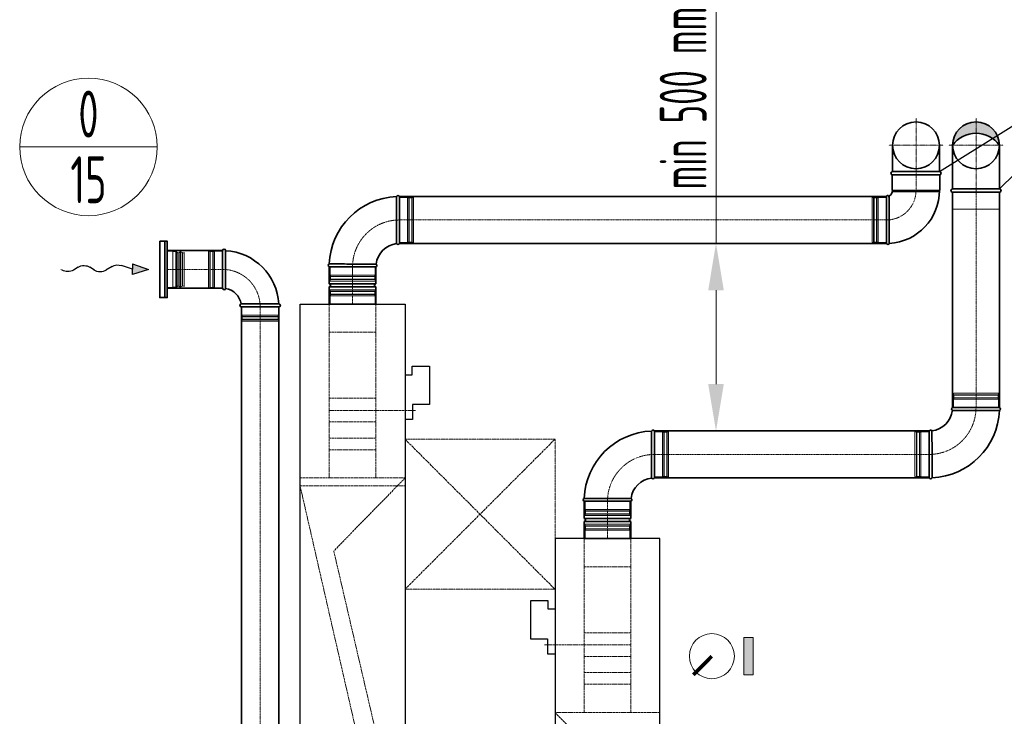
# Model space of a CAD drawing. Header units: millimetres. Extents: x 15940 to 92175, y -24684 to 227664.
# Tile 12 of 132: x 48393 to 51019, y -18989 to -17132. Entities that reach past the tile are written whole.
import ezdxf
from ezdxf.enums import TextEntityAlignment as Align

# ---------------------------------------------------------------- set-up
doc = ezdxf.new("R2010")
doc.units = ezdxf.units.MM
doc.header["$LTSCALE"] = 0.05
for name, pattern in [('ACAD_ISO02W100', [15, 12, -3]), ('ACAD_ISO05W100', [33, 24, -3, 0, -3, 0, -3]), ('ACAD_ISO10W100', [18, 12, -3, 0, -3])]:
    doc.linetypes.add(name, pattern=pattern)
doc.layers.get('0').update_dxf_attribs({"lineweight": 5})
for name, color, linetype, lineweight in [('UT_KOTY - DIMENZE', 7, 'Continuous', 5), ('VZT_01 SUP (PŘÍVOD) - OBRYS', 5, 'Continuous', 35), ('VZT_02 SUP (PŘÍVOD) - OSA', 5, 'ACAD_ISO10W100', 5), ('VZT_05 ETA (ODVOD) - OBRYS', 6, 'Continuous', 35), ('VZT_06 ETA (ODVOD) - OSA', 6, 'ACAD_ISO10W100', 5), ('VZT_21 ZAŘÍZENÍ - OBRYS', 1, 'Continuous', 30), ('VZT_22 ZAŘÍZENÍ - DETAIL', 8, 'Continuous', 5), ('VZT_30 DISTRIBUČNÍ PRVKY - OBRYS', 1, 'Continuous', 35), ('VZT_50 POPIS - OBECNE', 7, 'Continuous', 13), ('VZT_52 POPIS - DISTRIBUCE', 7, 'Continuous', 5), ('VZT_60_KOTY - DIMENZE', 7, 'Continuous', 5), ('VZT_KOTY - DIMENZE', 7, 'Continuous', 5), ('VZT_POPIS - OBECNE', 7, 'Continuous', 5), ('VZT_POŽADAVKY NA STAVBU - PODHLEDY', 4, 'ACAD_ISO05W100', 5)]:
    doc.layers.add(name, color=color, linetype=linetype, lineweight=lineweight)
doc.layers.add('VZT_03 SUP (PŘÍVOD) - NETISK', color=8, linetype='ACAD_ISO02W100', lineweight=5, plot=False)
doc.layers.add('VZT_07 ETA (ODVOD) - NETISK', color=8, linetype='ACAD_ISO02W100', lineweight=5, plot=False)
doc.styles.add('ISOCP 2.5', font='isocp.shx', dxfattribs={"width": 0.6, "height": 2.5})
doc.styles.add('JS', font='isocp.shx', dxfattribs={"width": 0.6, "height": 125})

msp = doc.modelspace()

# ---------------------------------------------------------------- hatches: boundary and pattern name
at = {"layer": 'VZT_01 SUP (PŘÍVOD) - OBRYS'}
h = msp.add_hatch(color=256, dxfattribs=at)
h.dxf.hatch_style = 1
h.paths.add_polyline_path([(50881.3, -17466.7, -0.242708), (50943.8, -17434.5), (50943.8, -17404.2, 0.414214)])
h.paths.add_polyline_path([(50943.8, -17404.2), (50943.8, -17434.5, -0.242708), (51006.3, -17466.7, 0.414214)])
at = {"layer": 'VZT_POPIS - OBECNE'}
h = msp.add_hatch(color=256, dxfattribs=at)
h.dxf.hatch_style = 1
h.paths.add_polyline_path([(50349.2, -18878.5), (50349.2, -18778.5), (50324.2, -18778.5), (50324.2, -18878.5)])

# ---------------------------------------------------------------- linework, layer by layer
at = {"color": 8, "lineweight": 5}
for points in [[(48786.8, -17749), (48801.8, -17749), (48801.8, -17846), (48786.8, -17846)], [(48786.8, -17749), (48786.8, -17846)], [(48809.6, -17750), (48809.6, -17797.5)], [(48812.3, -17752), (48812.3, -17797.5)], [(48827.8, -17753.8), (48831.8, -17752.3), (48831.8, -17797.5)], [(48815.9, -17753.6), (48815.9, -17797.5)], [(48827.6, -17752.8), (48827.6, -17797.5)], [(48809.6, -17845), (48809.6, -17797.5)], [(48812.3, -17843.1), (48812.3, -17797.5)], [(48815.9, -17841.4), (48815.9, -17797.5)], [(48827.6, -17842.2), (48827.6, -17797.5)], [(48827.8, -17841.2), (48831.8, -17842.7), (48831.8, -17797.5)]]:
    msp.add_lwpolyline(points, dxfattribs=at)
for points in [[(48801.8, -17750), (48809.6, -17750, -0.291473), (48812, -17751.5, -0.291473)], [(48821.7, -17745.4), (48820.2, -17751.3, 0.058981), (48820.2, -17752), (48820.2, -17797.5)], [(48821.7, -17745.4), (48823.1, -17751.1, -0.060863), (48823.2, -17751.8), (48823.2, -17797.5)], [(48821.7, -17849.6), (48820.2, -17843.7, -0.058981), (48820.2, -17843.1), (48820.2, -17797.5)], [(48821.7, -17849.6), (48823.1, -17843.9, 0.060863), (48823.2, -17843.3), (48823.2, -17797.5)], [(48801.8, -17845), (48809.6, -17845, 0.291473), (48812, -17843.5, 0.291473)]]:
    msp.add_lwpolyline(points, format="xyb", dxfattribs=at)
for centre, radius, start, end in [((48815.5, -17749.8), 3.88, 207.4993, 276.6735), ((48822.3, -17761.9), 10.5, 59.7176, 127.8378), ((48815.5, -17845.3), 3.88, 83.3265, 152.5007), ((48822.3, -17833.2), 10.5, 232.1622, 300.2824)]:
    msp.add_arc(centre, radius, start, end, dxfattribs=at)
at = {"layer": 'UT_KOTY - DIMENZE'}
for p, q in [((50250.3, -17728.2), (50250.3, -17078)), ((50250.3, -18103.2), (50250.3, -17853.2))]:
    msp.add_line(p, q, dxfattribs=at)
for points in [[(50229.5, -17853.2), (50271.2, -17853.2), (50250.3, -17728.2)], [(50229.5, -18103.2), (50271.2, -18103.2), (50250.3, -18228.2)]]:
    msp.add_solid(points, dxfattribs=at)
at = {"layer": 'VZT_01 SUP (PŘÍVOD) - OBRYS'}
for p, q in [((51006.3, -18165.7), (50881.3, -18165.7)), ((50085.9, -18353.2), (50085.9, -18228.2)), ((50818.8, -18228.2), (50818.8, -18353.2)), ((49898.4, -18415.7), (50023.4, -18415.7)), ((49898.4, -18461.2), (49898.4, -18415.7)), ((49898.4, -18415.7), (50023.4, -18415.7)), ((50023.4, -18461.2), (50023.4, -18415.7)), ((49898.4, -18461.2), (50023.4, -18461.2)), ((49898.4, -18469.2), (50023.4, -18469.2)), ((49898.4, -18514.7), (49898.4, -18469.2)), ((50023.4, -18514.7), (50023.4, -18469.2)), ((49898.4, -18514.7), (50023.4, -18514.7))]:
    msp.add_line(p, q, dxfattribs=at)
for points in [[(50881.3, -17582.7), (50881.3, -17466.7)], [(51006.3, -17582.7), (51006.3, -17466.7)], [(50881.3, -17582.7), (51006.3, -17582.7)], [(50881.3, -18165.7), (50881.3, -17591.7)], [(50881.3, -17591.7), (51006.3, -17591.7)], [(51006.3, -18165.7), (51006.3, -17591.7)], [(50084.2, -18228.2), (50818.8, -18228.2)], [(50084.2, -18353.2), (50818.8, -18353.2)]]:
    msp.add_lwpolyline(points, dxfattribs=at)
msp.add_circle((50943.8, -17466.7), 62.5, dxfattribs=at)
for centre, radius, start, end in [((50943.8, -17511.2), 76.7, 35.4307, 144.5693), ((50881.3, -17587.2), 4.5, 90, 270), ((51006.3, -17587.2), 4.5, 270, 90), ((50883, -18169.6), 4.17, 113.4678, 239.7019), ((51004.7, -18169.6), 4.17, 291.1072, 66.5322), ((50818.8, -18165.7), 62.5, 276.8302, 353.1698), ((50818.8, -18165.7), 187.5, 272.3607, 357.6393), ((50085.9, -18415.7), 187.5, 92.3607, 177.6393), ((50082.1, -18229.9), 4.17, 23.4678, 158.8928), ((50822.7, -18229.9), 4.17, 30.2981, 156.5322), ((50085.9, -18415.7), 62.5, 96.8302, 173.1698), ((50082.1, -18351.6), 4.17, 210.2981, 336.5322), ((50822.7, -18351.6), 4.17, 203.4678, 338.8928), ((49900.1, -18411.9), 4.17, 111.1072, 246.5322), ((50021.7, -18411.9), 4.17, 293.4678, 59.7019), ((49898.4, -18465.2), 4, 270, 90), ((50023.4, -18465.2), 4, 90, 270)]:
    msp.add_arc(centre, radius, start, end, dxfattribs=at)
for points, knots in [([(50880.9, -18173.2), (50880.9, -18173.2), (50881, -18173.2), (50881.3, -18173.2), (50881.6, -18173.2), (50882.7, -18173.2), (50883.4, -18173.2), (50886.6, -18173.2), (50889.7, -18173.2), (50898.7, -18173.3), (50904.8, -18173.3), (50918.9, -18173.3), (50926.8, -18173.4), (50943, -18173.4), (50951.2, -18173.4), (50967.1, -18173.4), (50974.5, -18173.4), (50987.7, -18173.4), (50993.3, -18173.4), (51000.3, -18173.5), (51002.4, -18173.5), (51005.4, -18173.5), (51006.2, -18173.5), (51006.2, -18173.5)], [197.067977, 197.067977, 197.067977, 197.067977, 201.792196, 201.792196, 209.190204, 209.190204, 218.040239, 218.040239, 237.760854, 237.760854, 262.206108, 262.206108, 286.831239, 286.831239, 311.323072, 311.323072, 335.946087, 335.946087, 360.704397, 360.704397, 377.088273, 377.088273, 394.105327, 394.105327, 394.105327, 394.105327]), ([(50078.5, -18353.7), (50078.5, -18353.7), (50078.5, -18352.1), (50078.4, -18346), (50078.4, -18341.5), (50078.3, -18330.1), (50078.3, -18323.3), (50078.3, -18308.3), (50078.3, -18300.2), (50078.2, -18283.9), (50078.2, -18275.7), (50078.2, -18260.5), (50078.2, -18253.6), (50078.2, -18241.8), (50078.2, -18237.1), (50078.2, -18230.5), (50078.2, -18228.7), (50078.2, -18228.4), (50078.2, -18228.4), (50078.2, -18228.4)], [0, 0, 0, 0, 24.235852, 24.235852, 48.531845, 48.531845, 73.024415, 73.024415, 97.570898, 97.570898, 122.078339, 122.078339, 146.53579, 146.53579, 170.957495, 170.957495, 195.359468, 195.359468, 197.168246, 197.168246, 197.168246, 197.168246]), ([(50826.3, -18227.8), (50826.3, -18227.8), (50826.3, -18229.4), (50826.3, -18235.5), (50826.4, -18240), (50826.4, -18251.4), (50826.4, -18258.2), (50826.5, -18273.2), (50826.5, -18281.3), (50826.5, -18297.6), (50826.5, -18305.7), (50826.5, -18320.9), (50826.6, -18327.9), (50826.6, -18339.7), (50826.6, -18344.4), (50826.6, -18351), (50826.6, -18352.8), (50826.6, -18353.1), (50826.6, -18353.1), (50826.6, -18353.1)], [0, 0, 0, 0, 24.235852, 24.235852, 48.531845, 48.531845, 73.024415, 73.024415, 97.570898, 97.570898, 122.078339, 122.078339, 146.53579, 146.53579, 170.957495, 170.957495, 195.359468, 195.359468, 197.168246, 197.168246, 197.168246, 197.168246]), ([(50023.9, -18408.3), (50023.9, -18408.3), (50023.8, -18408.3), (50023.5, -18408.3), (50023.2, -18408.3), (50022.1, -18408.3), (50021.3, -18408.3), (50018.2, -18408.3), (50015, -18408.2), (50006.1, -18408.2), (49999.9, -18408.2), (49985.8, -18408.1), (49978, -18408.1), (49961.8, -18408.1), (49953.6, -18408.1), (49937.7, -18408), (49930.2, -18408), (49917, -18408), (49911.5, -18408), (49904.5, -18408), (49902.3, -18408), (49899.3, -18408), (49898.6, -18408), (49898.6, -18408)], [197.067977, 197.067977, 197.067977, 197.067977, 201.792196, 201.792196, 209.190204, 209.190204, 218.040239, 218.040239, 237.760854, 237.760854, 262.206108, 262.206108, 286.831239, 286.831239, 311.323072, 311.323072, 335.946087, 335.946087, 360.704397, 360.704397, 377.088273, 377.088273, 394.105327, 394.105327, 394.105327, 394.105327])]:
    msp.add_open_spline(points, degree=3, knots=knots, dxfattribs=at)
at = {"layer": 'VZT_02 SUP (PŘÍVOD) - OSA', "ltscale": 0.3}
for points in [[(50943.8, -17394.2), (50943.8, -17466.7)], [(50871.3, -17466.7), (50943.8, -17466.7)], [(50943.8, -17466.7), (50943.8, -17591.7)], [(50943.8, -17466.7), (51016.3, -17466.7)]]:
    msp.add_lwpolyline(points, dxfattribs=at)
at = {"layer": 'VZT_02 SUP (PŘÍVOD) - OSA', "ltscale": 5}
for points in [[(50943.8, -17591.7), (50943.8, -18165.7)], [(50818.8, -18290.7), (50084.2, -18290.7)]]:
    msp.add_lwpolyline(points, dxfattribs=at)
at = {"layer": 'VZT_02 SUP (PŘÍVOD) - OSA', "ltscale": 0.3}
for points in [[(50818.8, -18290.7), (50818.8, -18290.7, 0.414214), (50943.8, -18165.7), (50943.8, -18165.7)], [(50085.9, -18290.7), (50085.9, -18290.7, 0.414214), (49960.9, -18415.7), (49960.9, -18415.7)]]:
    msp.add_lwpolyline(points, format="xyb", dxfattribs=at)
at = {"layer": 'VZT_02 SUP (PŘÍVOD) - OSA'}
msp.add_lwpolyline([(49960.9, -18514.7), (49960.9, -18415.7)], dxfattribs=at)
at = {"layer": 'VZT_03 SUP (PŘÍVOD) - NETISK', "ltscale": 0.4}
for p, q in [((51004.8, -18132.2), (50882.8, -18132.2)), ((50882.8, -18132.7), (50882.8, -18132.2)), ((51004.8, -18132.7), (50882.8, -18132.7)), ((51004.8, -18139.7), (50882.8, -18139.7)), ((50882.8, -18140.2), (50882.8, -18139.7)), ((51004.8, -18140.2), (50882.8, -18140.2)), ((51003.8, -18127.7), (50883.8, -18127.7)), ((50883.8, -18131.7), (50883.8, -18127.7)), ((51003.8, -18131.7), (50883.8, -18131.7)), ((51003.8, -18143.7), (50883.8, -18143.7)), ((50883.8, -18165.7), (50883.8, -18143.7)), ((50884.8, -18132.2), (50884.8, -18131.7)), ((50884.8, -18139.7), (50884.8, -18132.7)), ((50884.8, -18143.7), (50884.8, -18140.2)), ((51002.8, -18132.2), (51002.8, -18131.7)), ((51002.8, -18139.7), (51002.8, -18132.7)), ((51002.8, -18143.7), (51002.8, -18140.2)), ((51003.8, -18131.7), (51003.8, -18127.7)), ((51003.8, -18165.7), (51003.8, -18143.7)), ((51004.8, -18132.7), (51004.8, -18132.2)), ((51004.8, -18140.2), (51004.8, -18139.7)), ((50085.9, -18230.7), (50107.9, -18230.7)), ((50107.9, -18350.7), (50107.9, -18230.7)), ((50107.9, -18231.7), (50111.4, -18231.7)), ((50111.4, -18351.7), (50111.4, -18229.7)), ((50111.4, -18229.7), (50111.9, -18229.7)), ((50111.9, -18351.7), (50111.9, -18229.7)), ((50111.9, -18231.7), (50118.9, -18231.7)), ((50118.9, -18351.7), (50118.9, -18229.7)), ((50118.9, -18229.7), (50119.4, -18229.7)), ((50119.4, -18351.7), (50119.4, -18229.7)), ((50119.4, -18231.7), (50119.9, -18231.7)), ((50119.9, -18350.7), (50119.9, -18230.7)), ((50119.9, -18230.7), (50123.9, -18230.7)), ((50123.9, -18350.7), (50123.9, -18230.7)), ((50780.8, -18230.7), (50780.8, -18350.7)), ((50784.8, -18230.7), (50780.8, -18230.7)), ((50784.8, -18230.7), (50784.8, -18350.7)), ((50785.3, -18231.7), (50784.8, -18231.7)), ((50785.3, -18229.7), (50785.3, -18351.7)), ((50785.8, -18229.7), (50785.3, -18229.7)), ((50785.8, -18229.7), (50785.8, -18351.7)), ((50792.8, -18231.7), (50785.8, -18231.7)), ((50792.8, -18229.7), (50792.8, -18351.7)), ((50793.3, -18229.7), (50792.8, -18229.7)), ((50793.3, -18229.7), (50793.3, -18351.7)), ((50796.8, -18231.7), (50793.3, -18231.7)), ((50796.8, -18230.7), (50796.8, -18350.7)), ((50818.8, -18230.7), (50796.8, -18230.7)), ((50085.9, -18350.7), (50107.9, -18350.7)), ((50107.9, -18349.7), (50111.4, -18349.7)), ((50111.4, -18351.7), (50111.9, -18351.7)), ((50111.9, -18349.7), (50118.9, -18349.7)), ((50118.9, -18351.7), (50119.4, -18351.7)), ((50119.4, -18349.7), (50119.9, -18349.7)), ((50119.9, -18350.7), (50123.9, -18350.7)), ((50784.8, -18350.7), (50780.8, -18350.7)), ((50785.3, -18349.7), (50784.8, -18349.7)), ((50785.8, -18351.7), (50785.3, -18351.7)), ((50792.8, -18349.7), (50785.8, -18349.7)), ((50793.3, -18351.7), (50792.8, -18351.7)), ((50796.8, -18349.7), (50793.3, -18349.7)), ((50818.8, -18350.7), (50796.8, -18350.7)), ((49900.9, -18415.7), (49900.9, -18437.7)), ((50020.9, -18415.7), (50020.9, -18437.7)), ((49899.9, -18441.2), (50021.9, -18441.2)), ((49899.9, -18441.2), (49899.9, -18441.7)), ((49899.9, -18441.7), (50021.9, -18441.7)), ((49899.9, -18448.7), (50021.9, -18448.7)), ((49899.9, -18448.7), (49899.9, -18449.2)), ((49899.9, -18449.2), (50021.9, -18449.2)), ((49900.9, -18437.7), (50020.9, -18437.7)), ((49900.9, -18449.7), (50020.9, -18449.7)), ((49900.9, -18449.7), (49900.9, -18453.7)), ((49900.9, -18453.7), (50020.9, -18453.7)), ((49901.9, -18437.7), (49901.9, -18441.2)), ((49901.9, -18441.7), (49901.9, -18448.7)), ((49901.9, -18449.2), (49901.9, -18449.7)), ((50019.9, -18437.7), (50019.9, -18441.2)), ((50019.9, -18441.7), (50019.9, -18448.7)), ((50019.9, -18449.2), (50019.9, -18449.7)), ((50020.9, -18449.7), (50020.9, -18453.7)), ((50021.9, -18441.2), (50021.9, -18441.7)), ((50021.9, -18448.7), (50021.9, -18449.2))]:
    msp.add_line(p, q, dxfattribs=at)
msp.add_lwpolyline([(50881.3, -17591.7), (50881.3, -17636.7), (51006.3, -17636.7), (51006.3, -17591.7)], dxfattribs=at)
at = {"layer": 'VZT_05 ETA (ODVOD) - OBRYS'}
for p, q in [((50847.3, -17545.7), (50720.3, -17545.7)), ((50720.3, -17585.7), (50720.3, -17545.7)), ((50847.3, -17585.7), (50847.3, -17545.7)), ((50846.3, -17586.7), (50721.3, -17586.7)), ((49405.9, -17728.2), (49405.9, -17603.2)), ((50704.8, -17603.2), (50704.8, -17728.2)), ((48934.4, -17747.5), (48934.4, -17847.5)), ((48942.4, -17747.5), (48942.4, -17797.7)), ((49218.4, -17790.7), (49343.4, -17790.7)), ((49218.4, -17790.7), (49218.4, -17836.2)), ((49218.4, -17790.7), (49343.4, -17790.7)), ((49343.4, -17790.7), (49343.4, -17836.2)), ((49218.4, -17836.2), (49343.4, -17836.2)), ((49218.4, -17844.2), (49343.4, -17844.2)), ((49218.4, -17844.2), (49218.4, -17889.7)), ((49343.4, -17844.2), (49343.4, -17889.7)), ((48984.4, -17897.5), (49084.4, -17897.5)), ((49084.4, -17889.5), (49034.3, -17889.5)), ((49218.4, -17889.7), (49343.4, -17889.7))]:
    msp.add_line(p, q, dxfattribs=at)
for points in [[(50721.3, -17536.7), (50721.3, -17466.7)], [(50846.3, -17536.7), (50846.3, -17466.7)], [(50721.3, -17536.7), (50846.3, -17536.7)], [(50721.3, -17545.7), (50846.3, -17545.7)], [(49404.2, -17603.2), (50704.8, -17603.2)], [(48786.8, -17747.5), (48934.4, -17747.5)], [(49404.2, -17728.2), (50704.8, -17728.2)], [(48786.8, -17847.5), (48934.4, -17847.5)], [(48984.4, -19926.1), (48984.4, -17897.5)], [(49084.4, -19926.1), (49084.4, -17897.5)]]:
    msp.add_lwpolyline(points, dxfattribs=at)
for centre, radius, start, end in [((50783.8, -17466.7), 62.5, 0, 180), ((50783.8, -17466.7), 62.5, 180, 0), ((50721.3, -17541.2), 4.5, 90, 270), ((50846.3, -17541.2), 4.5, 270, 90), ((50704.8, -17586.7), 16.5, 293.8093, 0), ((50704.8, -17586.7), 141.5, 273.1369, 0), ((50721.3, -17585.7), 1, 180, 270), ((50846.3, -17585.7), 1, 270, 0), ((49405.9, -17790.7), 187.5, 92.3607, 177.6393), ((49402.1, -17604.9), 4.17, 23.4678, 158.8928), ((50708.7, -17604.9), 4.17, 47.2771, 156.5322), ((48938.4, -17747.5), 4, 0, 180), ((48934.4, -17897.5), 150, 3.0572, 86.9428), ((49405.9, -17790.7), 62.5, 96.8302, 173.1698), ((49402.1, -17726.6), 4.17, 210.2981, 336.5322), ((50708.7, -17726.6), 4.17, 203.4678, 339.6691), ((49220.1, -17786.9), 4.17, 111.1072, 246.5322), ((49341.7, -17786.9), 4.17, 293.4678, 59.7019), ((48938.4, -17847.5), 4, 180, 350.8522), ((48934.4, -17897.5), 50, 9.1478, 80.8522), ((49218.4, -17840.2), 4, 270, 90), ((49343.4, -17840.2), 4, 90, 270), ((48984.4, -17893.5), 4, 99.1478, 270), ((49084.4, -17893.5), 4, 270, 90)]:
    msp.add_arc(centre, radius, start, end, dxfattribs=at)
for points, knots in [([(49398.5, -17728.7), (49398.5, -17728.7), (49398.5, -17727.1), (49398.4, -17721), (49398.4, -17716.5), (49398.3, -17705.1), (49398.3, -17698.3), (49398.3, -17683.3), (49398.3, -17675.2), (49398.2, -17658.9), (49398.2, -17650.7), (49398.2, -17635.5), (49398.2, -17628.6), (49398.2, -17616.8), (49398.2, -17612.1), (49398.2, -17605.5), (49398.2, -17603.7), (49398.2, -17603.4), (49398.2, -17603.4), (49398.2, -17603.4)], [0, 0, 0, 0, 24.235852, 24.235852, 48.531845, 48.531845, 73.024415, 73.024415, 97.570898, 97.570898, 122.078339, 122.078339, 146.53579, 146.53579, 170.957495, 170.957495, 195.359468, 195.359468, 197.168246, 197.168246, 197.168246, 197.168246]), ([(50711.5, -17601.8), (50711.5, -17601.8), (50711.5, -17602.2), (50711.7, -17604.3), (50711.8, -17606.5), (50712.1, -17612.7), (50712.1, -17616.7), (50712.3, -17627.5), (50712.4, -17634.7), (50712.5, -17650.4), (50712.5, -17658.8), (50712.5, -17675.3), (50712.5, -17683.4), (50712.6, -17698.4), (50712.6, -17705.1), (50712.6, -17716.4), (50712.6, -17720.8), (50712.6, -17726.6), (50712.6, -17728), (50712.6, -17728)], [197.702813, 197.702813, 197.702813, 197.702813, 209.733369, 209.733369, 228.63381, 228.63381, 247.962689, 247.962689, 273.396832, 273.396832, 298.447199, 298.447199, 323.101867, 323.101867, 347.591906, 347.591906, 372.010558, 372.010558, 395.3015, 395.3015, 395.3015, 395.3015]), ([(48942.4, -17797.7), (48942.4, -17804), (48942.4, -17810.3), (48942.4, -17822.4), (48942.4, -17828), (48942.4, -17837.5), (48942.4, -17841.3), (48942.4, -17846.6), (48942.4, -17848), (48942.4, -17848.1), (48942.4, -17848.1), (48942.4, -17848.1)], [78.71119, 78.71119, 78.71119, 78.71119, 97.804615, 97.804615, 117.523893, 117.523893, 137.264303, 137.264303, 156.831737, 156.831737, 157.874915, 157.874915, 157.874915, 157.874915]), ([(49343.9, -17783.3), (49343.9, -17783.3), (49343.8, -17783.3), (49343.5, -17783.3), (49343.2, -17783.3), (49342.1, -17783.3), (49341.3, -17783.3), (49338.2, -17783.3), (49335, -17783.2), (49326.1, -17783.2), (49319.9, -17783.2), (49305.8, -17783.1), (49298, -17783.1), (49281.8, -17783.1), (49273.6, -17783.1), (49257.7, -17783), (49250.2, -17783), (49237, -17783), (49231.5, -17783), (49224.5, -17783), (49222.3, -17783), (49219.3, -17783), (49218.6, -17783), (49218.6, -17783)], [197.067977, 197.067977, 197.067977, 197.067977, 201.792196, 201.792196, 209.190204, 209.190204, 218.040239, 218.040239, 237.760854, 237.760854, 262.206108, 262.206108, 286.831239, 286.831239, 311.323072, 311.323072, 335.946087, 335.946087, 360.704397, 360.704397, 377.088273, 377.088273, 394.105327, 394.105327, 394.105327, 394.105327]), ([(48983.8, -17889.6), (48983.8, -17889.6), (48984.9, -17889.6), (48989.4, -17889.5), (48992.8, -17889.5), (49001.7, -17889.5), (49007.1, -17889.5), (49019, -17889.5), (49025.5, -17889.5), (49032.8, -17889.5), (49033.5, -17889.5), (49034.3, -17889.5)], [157.874915, 157.874915, 157.874915, 157.874915, 176.103874, 176.103874, 195.460379, 195.460379, 215.101284, 215.101284, 234.82164, 234.82164, 237.034743, 237.034743, 237.034743, 237.034743])]:
    msp.add_open_spline(points, degree=3, knots=knots, dxfattribs=at)
at = {"layer": 'VZT_06 ETA (ODVOD) - OSA', "ltscale": 0.3}
for points in [[(50783.8, -17394.2), (50783.8, -17466.7)], [(50711.3, -17466.7), (50783.8, -17466.7)], [(50783.8, -17466.7), (50783.8, -17545.7)], [(50783.8, -17466.7), (50856.3, -17466.7)]]:
    msp.add_lwpolyline(points, dxfattribs=at)
for points in [[(50783.8, -17545.7), (50783.8, -17586.7, -0.414214), (50704.8, -17665.7), (50704.8, -17665.7)], [(49405.9, -17665.7), (49405.9, -17665.7, 0.414214), (49280.9, -17790.7), (49280.9, -17790.7)], [(49034.4, -17897.5), (49034.4, -17897.5, 0.414214), (48934.4, -17797.5), (48934.4, -17797.5)]]:
    msp.add_lwpolyline(points, format="xyb", dxfattribs=at)
at = {"layer": 'VZT_06 ETA (ODVOD) - OSA', "ltscale": 5}
for points in [[(50704.8, -17665.7), (49404.2, -17665.7)], [(48934.4, -17797.5), (48786.8, -17797.5)], [(49034.4, -17897.5), (49034.4, -19926.1)]]:
    msp.add_lwpolyline(points, dxfattribs=at)
at = {"layer": 'VZT_06 ETA (ODVOD) - OSA'}
msp.add_lwpolyline([(49280.9, -17790.7), (49280.9, -17889.7)], dxfattribs=at)
at = {"layer": 'VZT_07 ETA (ODVOD) - NETISK', "ltscale": 0.4}
for p, q in [((49405.9, -17605.7), (49427.9, -17605.7)), ((49427.9, -17725.7), (49427.9, -17605.7)), ((49427.9, -17606.7), (49431.4, -17606.7)), ((49431.4, -17726.7), (49431.4, -17604.7)), ((49431.4, -17604.7), (49431.9, -17604.7)), ((49431.9, -17726.7), (49431.9, -17604.7)), ((49431.9, -17606.7), (49438.9, -17606.7)), ((49438.9, -17726.7), (49438.9, -17604.7)), ((49438.9, -17604.7), (49439.4, -17604.7)), ((49439.4, -17726.7), (49439.4, -17604.7)), ((49439.4, -17606.7), (49439.9, -17606.7)), ((49439.9, -17725.7), (49439.9, -17605.7)), ((49439.9, -17605.7), (49443.9, -17605.7)), ((49443.9, -17725.7), (49443.9, -17605.7)), ((50666.8, -17605.7), (50666.8, -17725.7)), ((50670.8, -17605.7), (50666.8, -17605.7)), ((50670.8, -17605.7), (50670.8, -17725.7)), ((50671.3, -17606.7), (50670.8, -17606.7)), ((50671.3, -17604.7), (50671.3, -17726.7)), ((50671.8, -17604.7), (50671.3, -17604.7)), ((50671.8, -17604.7), (50671.8, -17726.7)), ((50678.8, -17606.7), (50671.8, -17606.7)), ((50678.8, -17604.7), (50678.8, -17726.7)), ((50679.3, -17604.7), (50678.8, -17604.7)), ((50679.3, -17604.7), (50679.3, -17726.7)), ((50682.8, -17606.7), (50679.3, -17606.7)), ((50682.8, -17605.7), (50682.8, -17725.7)), ((50704.8, -17605.7), (50682.8, -17605.7)), ((49405.9, -17725.7), (49427.9, -17725.7)), ((49427.9, -17724.7), (49431.4, -17724.7)), ((49431.9, -17724.7), (49438.9, -17724.7)), ((49439.4, -17724.7), (49439.9, -17724.7)), ((49439.9, -17725.7), (49443.9, -17725.7)), ((50670.8, -17725.7), (50666.8, -17725.7)), ((50671.3, -17724.7), (50670.8, -17724.7)), ((50678.8, -17724.7), (50671.8, -17724.7)), ((50682.8, -17724.7), (50679.3, -17724.7)), ((50704.8, -17725.7), (50682.8, -17725.7)), ((48896.4, -17748.5), (48896.4, -17846.5)), ((48900.4, -17748.5), (48896.4, -17748.5)), ((48900.4, -17748.5), (48900.4, -17846.5)), ((48900.9, -17749.5), (48900.4, -17749.5)), ((48900.9, -17747.5), (48900.9, -17847.5)), ((48901.4, -17747.5), (48900.9, -17747.5)), ((48901.4, -17747.5), (48901.4, -17847.5)), ((48908.4, -17749.5), (48901.4, -17749.5)), ((48908.4, -17747.5), (48908.4, -17847.5)), ((48908.9, -17747.5), (48908.4, -17747.5)), ((48908.9, -17747.5), (48908.9, -17847.5)), ((48912.4, -17749.5), (48908.9, -17749.5)), ((48912.4, -17748.5), (48912.4, -17846.5)), ((48934.4, -17748.5), (48912.4, -17748.5)), ((49431.4, -17726.7), (49431.9, -17726.7)), ((49438.9, -17726.7), (49439.4, -17726.7)), ((50671.8, -17726.7), (50671.3, -17726.7)), ((50679.3, -17726.7), (50678.8, -17726.7)), ((49220.9, -17790.7), (49220.9, -17812.7)), ((49340.9, -17790.7), (49340.9, -17812.7)), ((49219.9, -17816.2), (49341.9, -17816.2)), ((49219.9, -17816.2), (49219.9, -17816.7)), ((49219.9, -17816.7), (49341.9, -17816.7)), ((49219.9, -17823.7), (49341.9, -17823.7)), ((49219.9, -17823.7), (49219.9, -17824.2)), ((49219.9, -17824.2), (49341.9, -17824.2)), ((49220.9, -17812.7), (49340.9, -17812.7)), ((49220.9, -17824.7), (49340.9, -17824.7)), ((49220.9, -17824.7), (49220.9, -17828.7)), ((49220.9, -17828.7), (49340.9, -17828.7)), ((49221.9, -17812.7), (49221.9, -17816.2)), ((49221.9, -17816.7), (49221.9, -17823.7)), ((49221.9, -17824.2), (49221.9, -17824.7)), ((49339.9, -17812.7), (49339.9, -17816.2)), ((49339.9, -17816.7), (49339.9, -17823.7)), ((49339.9, -17824.2), (49339.9, -17824.7)), ((49340.9, -17824.7), (49340.9, -17828.7)), ((49341.9, -17816.2), (49341.9, -17816.7)), ((49341.9, -17823.7), (49341.9, -17824.2)), ((48900.4, -17846.5), (48896.4, -17846.5)), ((48900.9, -17845.5), (48900.4, -17845.5)), ((48901.4, -17847.5), (48900.9, -17847.5)), ((48908.4, -17845.5), (48901.4, -17845.5)), ((48908.9, -17847.5), (48908.4, -17847.5)), ((48912.4, -17845.5), (48908.9, -17845.5)), ((48934.4, -17846.5), (48912.4, -17846.5)), ((49219.9, -17856.2), (49341.9, -17856.2)), ((49219.9, -17856.7), (49219.9, -17856.2)), ((49219.9, -17856.7), (49341.9, -17856.7)), ((49220.9, -17851.7), (49340.9, -17851.7)), ((49220.9, -17855.7), (49220.9, -17851.7)), ((49220.9, -17855.7), (49340.9, -17855.7)), ((49221.9, -17856.2), (49221.9, -17855.7)), ((49221.9, -17863.7), (49221.9, -17856.7)), ((49339.9, -17856.2), (49339.9, -17855.7)), ((49339.9, -17863.7), (49339.9, -17856.7)), ((49340.9, -17855.7), (49340.9, -17851.7)), ((49341.9, -17856.7), (49341.9, -17856.2)), ((49219.9, -17863.7), (49341.9, -17863.7)), ((49219.9, -17864.2), (49219.9, -17863.7)), ((49219.9, -17864.2), (49341.9, -17864.2)), ((49220.9, -17867.7), (49340.9, -17867.7)), ((49220.9, -17889.7), (49220.9, -17867.7)), ((49221.9, -17867.7), (49221.9, -17864.2)), ((49339.9, -17867.7), (49339.9, -17864.2)), ((49340.9, -17889.7), (49340.9, -17867.7)), ((49341.9, -17864.2), (49341.9, -17863.7)), ((48985.4, -17919.5), (48985.4, -17897.5)), ((49083.4, -17919.5), (49083.4, -17897.5)), ((49084.4, -17923), (48984.4, -17923)), ((48984.4, -17923.5), (48984.4, -17923)), ((49084.4, -17923.5), (48984.4, -17923.5)), ((49084.4, -17930.5), (48984.4, -17930.5)), ((48984.4, -17931), (48984.4, -17930.5)), ((49084.4, -17931), (48984.4, -17931)), ((49083.4, -17919.5), (48985.4, -17919.5)), ((49083.4, -17931.5), (48985.4, -17931.5)), ((48985.4, -17935.5), (48985.4, -17931.5)), ((49083.4, -17935.5), (48985.4, -17935.5)), ((48986.4, -17923), (48986.4, -17919.5)), ((48986.4, -17930.5), (48986.4, -17923.5)), ((48986.4, -17931.5), (48986.4, -17931)), ((49082.4, -17923), (49082.4, -17919.5)), ((49082.4, -17930.5), (49082.4, -17923.5)), ((49082.4, -17931.5), (49082.4, -17931)), ((49083.4, -17935.5), (49083.4, -17931.5)), ((49084.4, -17923.5), (49084.4, -17923)), ((49084.4, -17931), (49084.4, -17930.5)), ((50021.9, -18481.2), (49899.9, -18481.2)), ((49899.9, -18481.7), (49899.9, -18481.2)), ((50021.9, -18481.7), (49899.9, -18481.7)), ((50020.9, -18476.7), (49900.9, -18476.7)), ((49900.9, -18480.7), (49900.9, -18476.7)), ((50020.9, -18480.7), (49900.9, -18480.7)), ((49901.9, -18481.2), (49901.9, -18480.7)), ((49901.9, -18488.7), (49901.9, -18481.7)), ((50019.9, -18481.2), (50019.9, -18480.7)), ((50019.9, -18488.7), (50019.9, -18481.7)), ((50020.9, -18480.7), (50020.9, -18476.7)), ((50021.9, -18481.7), (50021.9, -18481.2)), ((50021.9, -18488.7), (49899.9, -18488.7)), ((49899.9, -18489.2), (49899.9, -18488.7)), ((50021.9, -18489.2), (49899.9, -18489.2)), ((50020.9, -18492.7), (49900.9, -18492.7)), ((49900.9, -18514.7), (49900.9, -18492.7)), ((49901.9, -18492.7), (49901.9, -18489.2)), ((50019.9, -18492.7), (50019.9, -18489.2)), ((50020.9, -18514.7), (50020.9, -18492.7)), ((50021.9, -18489.2), (50021.9, -18488.7))]:
    msp.add_line(p, q, dxfattribs=at)
msp.add_lwpolyline([(50721.3, -17545.7), (50721.3, -17590.7), (50846.3, -17590.7), (50846.3, -17545.7)], dxfattribs=at)
at = {"layer": 'VZT_21 ZAŘÍZENÍ - OBRYS'}
for points in [[(49140.9, -19389.7), (49140.9, -17889.7), (49420.9, -17889.7), (49420.9, -19389.7)], [(50100.9, -20014.7), (50100.9, -18514.7), (49820.9, -18514.7), (49820.9, -20014.7)]]:
    msp.add_lwpolyline(points, close=True, dxfattribs=at)
for points in [[(49420.9, -18078.1), (49439.5, -18078.1), (49439.5, -18055.6), (49486.1, -18055.6), (49486.1, -18157.2), (49440.7, -18157.2), (49440.7, -18197.2), (49420.9, -18197.2)], [(49820.9, -18703.1), (49802.3, -18703.1), (49802.3, -18680.6), (49755.7, -18680.6), (49755.7, -18782.2), (49801.1, -18782.2), (49801.1, -18822.2), (49820.9, -18822.2)]]:
    msp.add_lwpolyline(points, dxfattribs=at)
at = {"layer": 'VZT_22 ZAŘÍZENÍ - DETAIL', "linetype": 'ACAD_ISO02W100', "lineweight": 5, "ltscale": 10}
for points in [[(49218.4, -17889.7), (49218.4, -18353.5)], [(49343.4, -17889.7), (49343.4, -18353.5)], [(49343.4, -17965.2), (49218.4, -17965.2)], [(49343.4, -18140.9), (49218.4, -18140.9)], [(49448.5, -18173.3), (49218.4, -18173.3)], [(49343.4, -18204.2), (49218.4, -18204.2)], [(49343.4, -18247.2), (49218.4, -18247.2)], [(49343.4, -18278), (49218.4, -18278)], [(49140.9, -18353.5), (49420.9, -18353.5)], [(49420.9, -18353.5), (49230.8, -18548.2), (49420.9, -19365.8)], [(49140.9, -19389.7), (49328.1, -19192.3), (49140.9, -18374)], [(49140.9, -18374), (49420.9, -18374)], [(49898.4, -18514.7), (49898.4, -18978.5)], [(50023.4, -18514.7), (50023.4, -18978.5)], [(49898.4, -18590.2), (50023.4, -18590.2)], [(49898.4, -18765.9), (50023.4, -18765.9)], [(49793.3, -18798.3), (50023.4, -18798.3)], [(49898.4, -18829.2), (50023.4, -18829.2)], [(49898.4, -18872.2), (50023.4, -18872.2)], [(49898.4, -18903), (50023.4, -18903)], [(50100.9, -18978.5), (49820.9, -18978.5)], [(49820.9, -18978.5), (50011, -19173.2), (49820.9, -19990.8)]]:
    msp.add_lwpolyline(points, dxfattribs=at)
at = {"layer": 'VZT_30 DISTRIBUČNÍ PRVKY - OBRYS'}
msp.add_lwpolyline([(48766.8, -17722.5), (48766.8, -17872.5), (48786.8, -17872.5), (48786.8, -17722.5)], close=True, dxfattribs=at)
msp.add_lwpolyline([(48780, -17872.5), (48780, -17722.5)], dxfattribs=at)
at = {"layer": 'VZT_50 POPIS - OBECNE'}
msp.add_line((48506.2, -17799.4), (48503.1, -17797.5), dxfattribs=at)
at = {"layer": 'VZT_50 POPIS - OBECNE', "color": 0, "lineweight": -2}
for p, q in [((48549.3, -17791.1), (48536.4, -17799.3)), ((48592.2, -17799.5), (48580.3, -17791.5)), ((48639.7, -17789.5), (48623.2, -17799.9)), ((48693.8, -17796.9), (48665.1, -17787.2)), ((48693.6, -17810.9), (48693.8, -17796.9)), ((48736.8, -17797.5), (48693.6, -17810.9)), ((48694, -17783), (48693.8, -17796.9)), ((48694, -17783), (48736.8, -17797.5))]:
    msp.add_line(p, q, dxfattribs=at)
at = {"layer": 'VZT_50 POPIS - OBECNE', "color": 0, "lineweight": -2, "extrusion": (0, 0, -1)}
for centre, start_param, end_param in [((48521, -17789.7), 0.766537, 2.320574), ((48564.7, -17800.6), 3.908129, 5.516649), ((48607.8, -17790.4), 0.766537, 2.375056), ((48655.1, -17799), 3.908129, 5.191299)]:
    msp.add_ellipse(centre, major_axis=(21.5, -0.3), ratio=0.625, start_param=start_param, end_param=end_param, dxfattribs=at)
at = {"layer": 'VZT_50 POPIS - OBECNE', "color": 0, "lineweight": -2}
msp.add_solid([(48694, -17783), (48693.6, -17810.9), (48736.8, -17797.5)], dxfattribs=at)
at = {"layer": 'VZT_52 POPIS - DISTRIBUCE'}
msp.add_line((48393.1, -17470.9), (48759.9, -17470.9), dxfattribs=at)
msp.add_circle((48576.5, -17470.9), 183.4, dxfattribs=at)
at = {"layer": 'VZT_60_KOTY - DIMENZE', "linetype": 'ByBlock', "lineweight": -2}
for points in [[(50846.3, -17536.7), (51417.4, -17180.8)], [(51006.3, -17582.7), (51417.4, -17180.8)]]:
    msp.add_lwpolyline(points, dxfattribs=at)
at = {"layer": 'VZT_KOTY - DIMENZE', "const_width": 10}
msp.add_lwpolyline([(50239.2, -18828.5), (50189.7, -18878)], dxfattribs=at)
at = {"layer": 'VZT_POPIS - OBECNE'}
msp.add_lwpolyline([(50349.2, -18778.5), (50324.2, -18778.5), (50324.2, -18878.5), (50349.2, -18878.5)], close=True, dxfattribs=at)
msp.add_circle((50239.2, -18828.5), 60, dxfattribs=at)
at = {"layer": 'VZT_POŽADAVKY NA STAVBU - PODHLEDY', "ltscale": 5}
for p, q in [((49420.9, -18250.1), (49820.9, -18650.1)), ((49420.9, -18650.1), (49820.9, -18250.1))]:
    msp.add_line(p, q, dxfattribs=at)
at = {"layer": 'VZT_POŽADAVKY NA STAVBU - PODHLEDY', "ltscale": 4}
for p, q in [((49820.9, -18250.1), (49420.9, -18250.1)), ((49420.9, -18250.1), (49420.9, -18650.1)), ((49820.9, -18650.1), (49820.9, -18250.1)), ((49420.9, -18650.1), (49820.9, -18650.1))]:
    msp.add_line(p, q, dxfattribs=at)

# ---------------------------------------------------------------- texts
at = {"layer": 'UT_KOTY - DIMENZE', "insert": (50162.8, -17340.6), "char_height": 125, "attachment_point": 5, "rotation": 90, "style": 'ISOCP 2.5'}
msp.add_mtext('min 500 mm', dxfattribs=at)
at = {"layer": 'VZT_52 POPIS - DISTRIBUCE', "ltscale": 50, "style": 'JS', "width": 0.7}
for s, p in [('0', (48576.5, -17383.4)), ('15', (48576.5, -17558.4))]:
    msp.add_text(s, height=125, dxfattribs=at).set_placement(p, align=Align.MIDDLE_CENTER)

doc.saveas('drawing.dxf')
